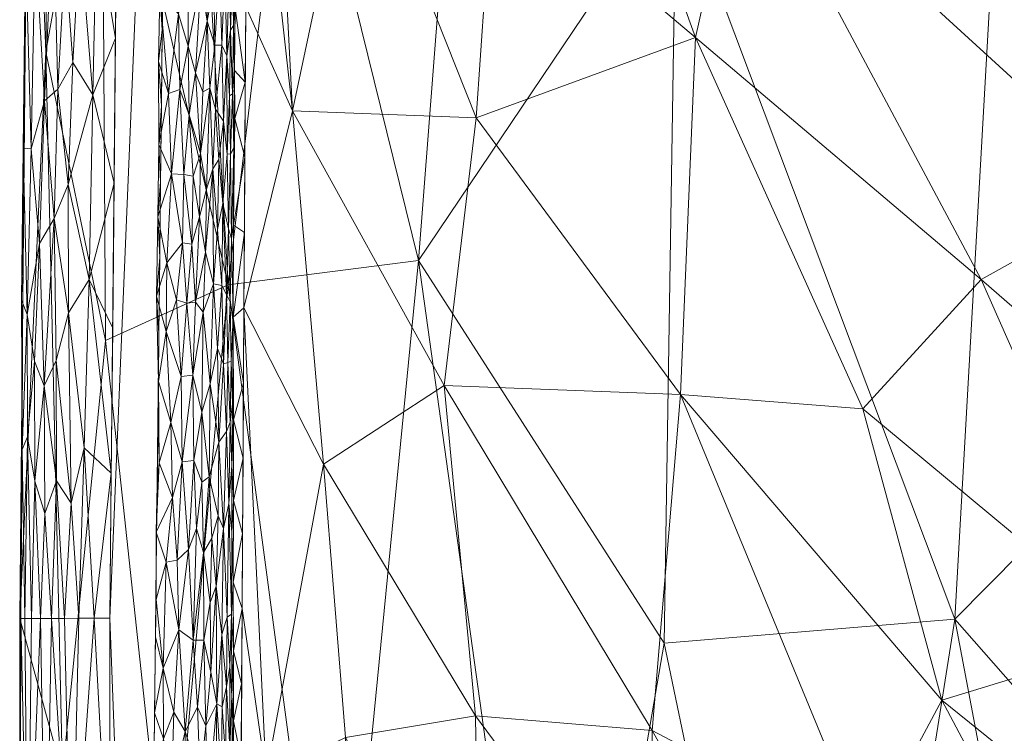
# Model space of a CAD drawing. Header units: millimetres. Extents: x -275 to 275, y 0 to 461.
# Tile 14 of 85: x -275 to -248, y 299 to 319. Entities that reach past the tile are written whole.
import ezdxf

# ---------------------------------------------------------------- set-up
doc = ezdxf.new("R2010")
doc.units = ezdxf.units.MM
doc.layers.add('A-GENM', color=13, linetype='Continuous')

# ---------------------------------------------------------------- blocks, each defined once
blk = doc.blocks.new('MODEL_CCAS1511-1000410R0 - MODEL_CCAS1511-1000410R0-465174-Preview')
at = {"layer": 'A-GENM', "lineweight": 9}
mesh = blk.add_polyface(dxfattribs=at)
corners = [(-272.167, 0), (-272.319, -150.975), (-272.479, -301.95), (-272.223, -329.002), (-270.726, -356.013), (-266.536, -382.739), (-256.83, -407.989), (-238.784, -428.131), (-214.858, -440.747), (-188.814, -448.06), (-162.114, -452.412), (-135.192, -455.069), (-108.188, -456.694), (-81.152, -457.659), (-54.105, -458.187), (-27.053, -458.42), (0, -458.452), (27.053, -458.42), (54.105, -458.187), (81.152, -457.659), (108.188, -456.694), (135.192, -455.069), (162.114, -452.412), (188.814, -448.059), (214.858, -440.746), (238.784, -428.131), (256.83, -407.989), (266.536, -382.739), (270.726, -356.013), (272.223, -329.002), (272.479, -301.95), (272.319, -150.975), (272.167, 0), (-271.479, -141.65), (-253.734, -118.36), (-222.049, -117.596), (-190.328, -117.596), (-158.607, -117.596), (-126.885, -117.596), (-95.164, -117.596), (-63.443, -117.596), (-31.721, -117.596), (0, -117.596), (15.006, -117.596), (30.013, -117.596), (45.019, -117.596), (60.026, -117.596), (75.032, -117.596), (90.039, -117.596), (105.045, -117.596), (120.051, -117.596), (135.058, -117.596), (150.064, -117.596), (165.071, -117.596), (180.077, -117.596), (195.083, -117.596), (210.09, -117.596), (225.096, -117.596), (240.103, -117.596), (255.062, -118.77), (267.363, -127.255), (271.479, -141.65), (271.5, -276.207), (270.746, -343.476), (267.133, -376.894), (262.881, -393.154), (255.834, -408.391), (245.398, -421.522), (232.048, -431.692), (216.932, -439.027), (200.945, -444.221), (167.942, -450.629), (134.487, -454.07), (67.276, -456.933), (0, -457.5), (-67.276, -456.933), (-134.485, -454.07), (-167.944, -450.629), (-200.946, -444.221), (-216.933, -439.027), (-232.048, -431.692), (-245.398, -421.522), (-255.835, -408.389), (-262.881, -393.152), (-267.133, -376.893), (-270.746, -343.476), (-271.5, -276.208), (0, -47.739), (12.205, -52.795), (17.261, -65), (12.205, -77.205), (0, -82.261), (-12.205, -77.205), (-17.261, -65), (-12.205, -52.795), (263.622, -390.318), (260.818, -397.614), (250.836, -414.68), (243.217, -423.183), (232.089, -431.661), (231.82, -431.802), (-231.823, -431.801), (-232.088, -431.662), (-243.217, -423.183), (-250.833, -414.683), (-260.819, -397.613), (-263.623, -390.318)]
mesh.append_faces([[corners[k] for k in face] for face in [(83, 105, 106), (98, 99, 25), (67, 97, 98), (80, 101, 102), (102, 103, 7), (68, 99, 100), (81, 103, 104), (65, 95, 96)]])
mesh.append_faces([[corners[k] for k in face] for face in [(8, 79, 101), (66, 26, 96), (69, 24, 100)]], dxfattribs={"vtx0": -1})
mesh.append_faces([[corners[k] for k in face] for face in [(0, 87, 32), (2, 86, 1), (4, 85, 3), (9, 78, 8), (14, 75, 13), (70, 24, 69)]], dxfattribs={"vtx0": -1, "vtx1": -1})
mesh.append_faces([[corners[k] for k in face] for face in [(94, 0, 38, 39)]], dxfattribs={"vtx0": -1, "vtx1": -1, "vtx3": -1})
mesh.append_faces([[corners[k] for k in face] for face in [(0, 35, 36), (33, 0, 1, 86), (92, 41, 42), (89, 48, 49, 88), (32, 58, 59), (62, 30, 31), (30, 62, 63), (90, 44, 45), (10, 76, 77), (75, 14, 15, 74), (28, 63, 64, 27), (23, 70, 71, 22), (70, 23, 24), (72, 21, 22, 71)]], dxfattribs={"vtx0": -1, "vtx2": -1})
mesh.append_faces([[corners[k] for k in face] for face in [(0, 36, 37, 38), (32, 52, 53, 54), (89, 46, 47, 48), (76, 10, 11, 12), (74, 15, 16, 17), (63, 28, 29, 30), (73, 18, 19, 20)]], dxfattribs={"vtx0": -1, "vtx3": -1})
mesh.append_faces([[corners[k] for k in face] for face in [(97, 26, 66)]], dxfattribs={"vtx1": -1})
mesh.append_faces([[corners[k] for k in face] for face in [(94, 87, 0), (87, 88, 32), (33, 34, 0), (34, 35, 0), (50, 51, 88, 49), (57, 58, 32, 56), (55, 56, 32, 54), (60, 61, 32), (59, 60, 32), (78, 79, 8)]], dxfattribs={"vtx1": -1, "vtx2": -1})
mesh.append_faces([[corners[k] for k in face] for face in [(51, 52, 32, 88)]], dxfattribs={"vtx1": -1, "vtx2": -1, "vtx3": -1})
mesh.append_faces([[corners[k] for k in face] for face in [(93, 94, 39, 40), (92, 93, 40, 41), (91, 92, 42, 43), (90, 91, 43, 44), (85, 86, 2, 3), (45, 46, 89, 90), (31, 32, 61, 62), (84, 85, 4, 5), (77, 78, 9, 10), (75, 76, 12, 13), (73, 74, 17, 18), (72, 73, 20, 21)]], dxfattribs={"vtx1": -1, "vtx3": -1})
mesh.append_faces([[corners[k] for k in face] for face in [(64, 95, 27), (5, 106, 84), (82, 105, 6), (6, 104, 82)]], dxfattribs={"vtx2": -1})
mesh = blk.add_polyface(dxfattribs=at)
corners = [(274.979, -301.946, -2.538), (273.792, -297.628, -20.651), (270.83, -293.193, -38.531), (266.204, -288.686, -56.036), (260.071, -284.144, -73.064), (252.608, -279.6, -89.551), (243.995, -275.076, -105.476), (234.4, -270.587, -120.842), (223.974, -266.143, -135.672), (212.847, -261.748, -150), (212.847, -196.311, -150), (212.847, -130.874, -150), (212.847, -65.437, -150), (212.847, 0, -150), (228, 0, -127.739), (241.509, 0, -104.512), (253.152, 0, -80.304), (262.688, 0, -55.186), (269.903, 0, -29.294), (274.646, 0, -2.823), (274.812, -150.973, -2.689), (261.28, -142.957, -64.47), (238.331, -162.683, -113.116), (271.835, -204.607, -29.582), (255.698, -205.189, -81.27), (229.038, -207.783, -128.258), (248.348, -87.929, -92.507), (267.194, -82.184, -42.346), (274.895, -226.459, -2.614), (268.287, -235.772, -47.279), (248.09, -228.861, -97.503), (228.384, -100.641, -127.892), (274.729, -75.486, -2.756), (262.982, -242.646, -64.546), (264.044, -193.729, -59.29), (268.028, -155.254, -43.511), (258.666, -64.396, -67.843), (272.318, -253.55, -29.61), (247.781, -179.26, -96.722), (254.462, -153.652, -81.923), (244.784, -130.485, -100.85), (238.601, -85.162, -110.889), (230.186, -50.537, -124.492), (255.754, -107.646, -76.896), (272.269, -150.237, -23.426), (274.947, -273.384, -2.567), (274.181, -247.547, -15.143), (273.895, -207.559, -15.567), (243.339, -46.893, -101.446), (251.328, -45.913, -84.994), (220.423, 0, -138.87), (212.847, -24.755, -150), (221.15, -45.7, -138.296), (256.266, -247.216, -81.31), (226.036, -153.44, -132.022), (261.039, -102.789, -63.034), (263.239, -73.648, -55.225), (265.739, -37.16, -45.829), (270.221, -50.674, -28.73), (271.272, -100.263, -25.868), (272.275, 0, -16.059), (274.678, -28.552, -2.798), (236.977, -123.047, -114.495), (266.295, 0, -42.24), (268.895, -119.914, -37.812), (238.755, -230.634, -113.709), (268.581, -196.34, -43.994), (257.92, 0, -67.745), (247.331, 0, -92.408), (274.771, -113.23, -2.723)]
mesh.append_faces([[corners[k] for k in face] for face in [(10, 8, 9), (1, 45, 0)]], dxfattribs={"vtx0": -1})
mesh.append_faces([[corners[k] for k in face] for face in [(17, 36, 67), (2, 37, 1), (51, 52, 12), (15, 42, 14), (18, 57, 63), (68, 48, 15)]], dxfattribs={"vtx0": -1, "vtx1": -1})
mesh.append_faces([[corners[k] for k in face] for face in [(28, 46, 47), (3, 33, 29), (37, 29, 23), (44, 23, 35), (29, 66, 23), (43, 21, 39), (33, 34, 29), (56, 57, 27), (24, 30, 38), (24, 53, 30), (65, 7, 25), (25, 8, 10), (58, 27, 57), (34, 35, 66), (38, 65, 22), (41, 26, 40), (22, 25, 54), (39, 24, 38), (40, 22, 62), (54, 31, 62), (14, 42, 52), (49, 67, 36), (48, 42, 15), (30, 65, 38), (53, 33, 4), (44, 59, 69), (24, 39, 34), (24, 34, 33), (34, 21, 35), (55, 35, 21), (43, 55, 21), (48, 49, 26), (29, 37, 2), (46, 1, 37), (22, 40, 38), (39, 21, 34), (40, 39, 38), (43, 39, 26), (40, 62, 41), (39, 40, 26), (42, 41, 31), (48, 26, 41), (49, 43, 26), (55, 43, 36), (27, 59, 64), (27, 58, 59), (23, 47, 46), (1, 46, 45), (23, 46, 37), (23, 44, 47), (20, 47, 44), (42, 48, 41), (48, 68, 49), (43, 49, 36), (52, 31, 12), (50, 52, 51), (31, 52, 42), (30, 53, 5), (33, 53, 24), (10, 54, 25), (11, 31, 54), (36, 56, 55), (55, 27, 64), (57, 56, 36), (27, 55, 56), (57, 18, 58), (44, 35, 64), (58, 32, 59), (54, 62, 22), (60, 61, 58), (31, 41, 62), (44, 64, 59), (55, 64, 35), (22, 65, 25), (6, 65, 30), (34, 66, 29), (35, 23, 66), (36, 17, 57)]], dxfattribs={"vtx0": -1, "vtx1": -1, "vtx2": -1})
mesh.append_faces([[corners[k] for k in face] for face in [(53, 4, 5), (29, 2, 3), (58, 61, 32), (46, 28, 45), (30, 5, 6), (25, 7, 8), (59, 32, 69), (54, 10, 11), (49, 16, 67), (58, 18, 60), (57, 17, 63)]], dxfattribs={"vtx0": -1, "vtx2": -1})
mesh.append_faces([[corners[k] for k in face] for face in [(13, 50, 51)]], dxfattribs={"vtx1": -1})
mesh.append_faces([[corners[k] for k in face] for face in [(11, 12, 31), (6, 7, 65), (3, 4, 33), (20, 28, 47), (50, 14, 52), (69, 20, 44), (68, 16, 49)]], dxfattribs={"vtx1": -1, "vtx2": -1})
mesh.append_faces([[corners[k] for k in face] for face in [(60, 19, 61)]], dxfattribs={"vtx2": -1})
mesh = blk.add_polyface(dxfattribs=at)
corners = [(242.641, -308.429, -108.794), (229.636, -295.698, -128.305), (239.833, -291.402, -113.352), (274.044, -336.125, -15.779), (272.703, -326.339, -30.284), (274.257, -317.644, -18.095), (266.204, -288.686, -56.036), (269.204, -311.184, -47.788), (263.931, -311.864, -65.137), (272.601, -309.645, -31.257), (273.792, -297.628, -20.651), (274.979, -301.946, -2.537), (274.716, -329.289, -2.492), (267.436, -326.097, -53.797), (260.071, -284.144, -73.064), (257.128, -301.259, -81.719), (252.608, -279.6, -89.551), (262.663, -328.235, -67.653), (256.794, -322.464, -82.055), (270.83, -293.193, -38.531), (222.342, -311.317, -136.93), (210.407, -318.576, -150), (211.409, -305.008, -150), (243.995, -275.076, -105.476), (249.073, -301.928, -97.903), (226.592, -281.344, -132.47), (234.4, -270.587, -120.842), (224.53, -326.591, -132.305), (230.675, -319.245, -125.426), (220.983, -289.299, -139.748), (212.41, -291.44, -150), (223.974, -266.143, -135.672), (212.599, -278.629, -150), (212.847, -261.748, -150), (238.956, -321.125, -113.533), (234.128, -332.957, -118.615), (243.163, -334.049, -105.13), (247.808, -324.328, -99.014), (255.97, -337.322, -81.578), (218.026, -334.175, -138.594), (270.487, -332.894, -41.008)]
mesh.append_faces([[corners[k] for k in face] for face in [(31, 32, 33)]], dxfattribs={"vtx0": -1})
mesh.append_faces([[corners[k] for k in face] for face in [(14, 15, 16), (23, 2, 26), (26, 25, 31), (11, 5, 10), (10, 9, 19), (30, 20, 22)]], dxfattribs={"vtx0": -1, "vtx1": -1})
mesh.append_faces([[corners[k] for k in face] for face in [(0, 1, 2), (3, 4, 5), (6, 7, 8), (5, 9, 10), (7, 13, 8), (17, 18, 8), (2, 23, 24), (25, 26, 2), (24, 16, 15), (27, 20, 28), (29, 20, 30), (29, 25, 1), (18, 24, 15), (0, 2, 24), (25, 2, 1), (14, 8, 15), (18, 15, 8), (9, 7, 19), (25, 32, 31), (29, 1, 20), (34, 28, 1), (35, 27, 28), (32, 25, 29), (8, 13, 17), (36, 34, 37), (37, 34, 0), (37, 24, 18), (1, 0, 34), (24, 37, 0), (38, 37, 18), (21, 20, 27), (27, 39, 21), (1, 28, 20), (35, 28, 34), (40, 7, 4), (7, 40, 13), (4, 9, 5), (12, 3, 5), (7, 9, 4)]], dxfattribs={"vtx0": -1, "vtx1": -1, "vtx2": -1})
mesh.append_faces([[corners[k] for k in face] for face in [(20, 21, 22), (24, 23, 16), (8, 14, 6)]], dxfattribs={"vtx0": -1, "vtx2": -1})
mesh.append_faces([[corners[k] for k in face] for face in [(11, 12, 5), (6, 19, 7), (30, 32, 29)]], dxfattribs={"vtx1": -1, "vtx2": -1})
mesh = blk.add_polyface(dxfattribs=at)
corners = [(259.375, -275.926, -34.627), (256.097, -267.749, -39.709), (252.89, -274.556, -44.33), (268.915, -285.546, -2.494), (268.275, -280.091, -10.912), (267.922, -287.841, -13.042), (265.775, -291.549, -21.068), (260.677, -283.909, -32.459), (262.238, -291.821, -29.587), (262.35, -299.25, -29.461), (265.958, -298.649, -20.667), (249.431, -299.679, -48.981), (244.118, -289.665, -54.93), (240.467, -292.437, -58.674), (251.08, -287.427, -46.89), (256.567, -285.569, -39.323), (247.047, -276.625, -51.533), (268.155, -297.581, -12.072), (266.564, -306.217, -18.816), (263.22, -308.397, -27.632), (264.547, -282.975, -24.205), (257.478, -292.649, -38.034), (257.461, -298.837, -38.116), (243.674, -266.172, -55.047), (244.056, -279.564, -54.873), (251.551, -295.731, -46.372), (233.873, -278.466, -64.731), (267.519, -268.371, -14.457), (265.702, -276.523, -20.956), (268.964, -277.209, -2.497), (269.014, -268.873, -2.499), (268.866, -293.882, -2.492), (256.67, -308.146, -39.286), (268.768, -310.555, -2.488), (268.817, -302.219, -2.49), (251.625, -307.748, -46.208), (243.926, -301.362, -55.118), (239.252, -303.422, -59.767), (248.345, -311.336, -50.076), (235.563, -272.565, -63.115), (261.711, -270.537, -30.234), (263.534, -264.716, -26.271)]
mesh.append_faces([[corners[k] for k in face] for face in [(29, 4, 3), (31, 17, 34)]], dxfattribs={"vtx0": -1, "vtx1": -1})
mesh.append_faces([[corners[k] for k in face] for face in [(0, 1, 2), (3, 4, 5), (6, 7, 8), (8, 9, 10), (11, 12, 13), (14, 15, 16), (10, 17, 6), (18, 9, 19), (7, 6, 20), (17, 5, 6), (9, 21, 22), (15, 2, 16), (16, 2, 23), (7, 2, 15), (24, 12, 14), (24, 14, 16), (25, 14, 12), (26, 12, 24), (4, 27, 28), (5, 20, 6), (27, 4, 29), (0, 20, 28), (28, 5, 4), (28, 20, 5), (17, 31, 5), (7, 20, 0), (2, 7, 0), (7, 15, 8), (14, 22, 21), (10, 6, 8), (15, 21, 8), (19, 9, 22), (18, 10, 9), (19, 22, 32), (11, 25, 12), (35, 32, 11), (17, 10, 18), (8, 21, 9), (15, 14, 21), (36, 35, 11), (36, 11, 13), (25, 32, 22), (36, 37, 38), (32, 25, 11), (14, 25, 22), (18, 33, 17), (16, 39, 24), (40, 0, 28), (0, 40, 1), (41, 40, 28)]], dxfattribs={"vtx0": -1, "vtx1": -1, "vtx2": -1})
mesh.append_faces([[corners[k] for k in face] for face in [(17, 33, 34)]], dxfattribs={"vtx0": -1, "vtx2": -1})
mesh.append_faces([[corners[k] for k in face] for face in [(29, 30, 27), (31, 3, 5)]], dxfattribs={"vtx1": -1, "vtx2": -1})
mesh = blk.add_polyface(dxfattribs=at)
corners = [(274.407, -301.947, -0.909), (274.755, -293.199, -1.471), (274.258, -293.119, -0.746), (274.48, -279.729, -1.014), (273.719, -280.706, -0.334), (274.257, -286.509, -0.747), (274.961, -285.547, -2.554), (274.952, -277.348, -2.562), (274.883, -281.447, -1.841), (274.656, -301.945, -1.272), (274.838, -301.946, -1.672), (273.541, -293.207, -0.238), (273.575, -286.898, -0.256), (272.471, -293.751), (274.97, -293.746, -2.545), (274.947, -301.946, -2.099), (273.342, -301.949, -0.153), (273.739, -301.947, -0.342), (274.943, -269.149, -2.57), (274.801, -265.048, -1.62), (274.802, -274.562, -1.606), (274.979, -301.946, -2.537), (274.885, -287.709, -1.838), (272.917, -301.949, -0.039), (272.479, -301.95), (274.098, -301.946, -0.595), (274.377, -267.664, -0.892), (273.261, -274.682, -0.129), (274.073, -273.729, -0.584), (272.462, -285.552), (273.08, -282.847, -0.075), (272.453, -277.353), (273.558, -266.569, -0.253), (272.445, -269.154)]
mesh.append_faces([[corners[k] for k in face] for face in [(23, 13, 24)]], dxfattribs={"vtx0": -1})
mesh.append_faces([[corners[k] for k in face] for face in [(25, 11, 17), (13, 12, 29)]], dxfattribs={"vtx0": -1, "vtx1": -1})
mesh.append_faces([[corners[k] for k in face] for face in [(0, 1, 2), (3, 4, 5), (11, 12, 13), (14, 1, 15), (18, 19, 20), (22, 6, 8), (11, 13, 23), (5, 4, 12), (1, 5, 2), (26, 20, 19), (27, 4, 28), (29, 12, 30), (3, 5, 22), (8, 7, 20), (3, 8, 20), (22, 5, 1), (20, 28, 3), (4, 3, 28), (31, 30, 27), (12, 11, 2), (28, 32, 27), (28, 26, 32), (33, 27, 32), (22, 8, 3), (14, 22, 1), (30, 12, 4), (27, 30, 4), (12, 2, 5), (25, 2, 11), (20, 26, 28)]], dxfattribs={"vtx0": -1, "vtx1": -1, "vtx2": -1})
mesh.append_faces([[corners[k] for k in face] for face in [(11, 16, 17), (1, 10, 15), (11, 23, 16), (22, 14, 6)]], dxfattribs={"vtx0": -1, "vtx2": -1})
mesh.append_faces([[corners[k] for k in face] for face in [(6, 7, 8), (9, 10, 1), (25, 0, 2), (0, 9, 1), (7, 18, 20), (33, 31, 27), (31, 29, 30)]], dxfattribs={"vtx1": -1, "vtx2": -1})
mesh.append_faces([[corners[k] for k in face] for face in [(15, 21, 14)]], dxfattribs={"vtx2": -1})
mesh = blk.add_polyface(dxfattribs=at)
corners = [(269.161, -298.352, -1.544), (269.084, -297.963, -1.908), (269.098, -299.808, -1.829), (270.393, -298.813, -0.183), (269.978, -297.504, -0.39), (270.051, -299.489, -0.345), (271.264, -297.229), (271.121, -296.493, -0.02), (270.993, -298.608, -0.036), (270.169, -301.342, -0.281), (270.567, -301.63, -0.126), (269.254, -300.048, -1.277), (269.162, -300.614, -1.544), (269.771, -296.731, -0.544), (269.558, -296.352, -0.762), (269.521, -299.58, -0.811), (269.057, -299.11, -2.162), (268.842, -298.05, -2.491), (268.83, -300.134, -2.491), (269.111, -295.246, -1.737), (269.058, -296.501, -2.114), (269.057, -301.05, -2.18), (269.371, -299.496, -1.036), (269.378, -301.497, -1.025), (269.824, -298.967, -0.502), (269.4, -297.632, -0.984), (269.347, -295.856, -1.074), (269.279, -298.122, -1.215), (269.875, -301.348, -0.462), (271, -300.57, -0.035), (270.705, -299.35, -0.089), (270.37, -295.718, -0.191), (270.772, -297.192, -0.074), (269.113, -302.068, -1.753), (268.817, -302.219, -2.49), (269.202, -296.16, -1.406), (269.233, -301.985, -1.332), (269.686, -300.46, -0.625), (269.536, -302.841, -0.792), (271.241, -299.331), (271.217, -301.433)]
mesh.append_faces([[corners[k] for k in face] for face in [(34, 21, 18), (39, 29, 40)]], dxfattribs={"vtx0": -1, "vtx1": -1})
mesh.append_faces([[corners[k] for k in face] for face in [(0, 1, 2), (3, 4, 5), (6, 7, 8), (9, 10, 3), (11, 0, 12), (13, 14, 15), (0, 19, 1), (1, 16, 2), (16, 20, 17), (21, 2, 16), (15, 22, 23), (24, 13, 15), (25, 26, 27), (22, 27, 11), (9, 5, 28), (29, 30, 10), (31, 3, 32), (8, 32, 30), (3, 30, 32), (7, 32, 8), (2, 21, 33), (21, 16, 18), (16, 1, 20), (12, 2, 33), (0, 27, 35), (27, 22, 25), (11, 12, 36), (0, 2, 12), (11, 36, 23), (0, 11, 27), (23, 22, 11), (15, 14, 25), (15, 25, 22), (4, 13, 24), (5, 4, 24), (31, 4, 3), (28, 5, 24), (3, 5, 9), (28, 24, 37), (24, 15, 37), (38, 37, 15), (10, 30, 3), (8, 30, 29), (29, 39, 8)]], dxfattribs={"vtx0": -1, "vtx1": -1, "vtx2": -1})
mesh.append_faces([[corners[k] for k in face] for face in [(16, 17, 18)]], dxfattribs={"vtx0": -1, "vtx2": -1})
mesh.append_faces([[corners[k] for k in face] for face in [(39, 6, 8)]], dxfattribs={"vtx1": -1, "vtx2": -1})
mesh = blk.add_polyface(dxfattribs=at)
corners = [(270.169, -301.342, -0.281), (270.304, -303.859, -0.218), (270.567, -301.63, -0.126), (271.198, -304.336, -0.013), (271.17, -305.637), (271.194, -303.535), (270.085, -304.433, -0.326), (269.889, -303.769, -0.452), (269.936, -305.724, -0.417), (270.918, -303.501, -0.047), (271, -300.57, -0.035), (269.106, -306.178, -1.782), (269.188, -305.13, -1.457), (269.104, -304.349, -1.799), (269.707, -302.385, -0.604), (269.686, -300.46, -0.625), (269.536, -302.841, -0.792), (269.875, -301.348, -0.462), (270.614, -303.558, -0.112), (270.75, -305.299, -0.079), (270.476, -306.28, -0.153), (271.2, -302.471, -0.013), (269.655, -304.17, -0.656), (269.334, -304.438, -1.103), (269.378, -301.497, -1.025), (269.73, -305.873, -0.581), (269.484, -304.791, -0.859), (271.113, -306.258, -0.021), (269.233, -301.985, -1.332), (269.113, -302.068, -1.753), (271.217, -301.433), (269.064, -302.946, -2.101), (269.06, -305.217, -2.144), (268.805, -304.303, -2.49), (269.162, -300.614, -1.544), (269.057, -301.05, -2.18), (268.817, -302.219, -2.49), (268.793, -306.387, -2.489), (269.521, -299.58, -0.811), (270.157, -306.319, -0.286), (269.463, -306.827, -0.885)]
mesh.append_faces([[corners[k] for k in face] for face in [(33, 31, 36)]], dxfattribs={"vtx0": -1, "vtx1": -1})
mesh.append_faces([[corners[k] for k in face] for face in [(0, 1, 2), (6, 7, 8), (9, 10, 2), (11, 12, 13), (14, 15, 16), (15, 14, 17), (18, 19, 9), (20, 19, 18), (6, 0, 7), (3, 21, 9), (22, 7, 14), (23, 16, 24), (25, 22, 26), (5, 21, 3), (27, 3, 19), (28, 29, 12), (28, 12, 23), (9, 2, 18), (2, 1, 18), (20, 18, 1), (30, 10, 21), (10, 9, 21), (19, 3, 9), (31, 32, 13), (31, 33, 32), (29, 31, 13), (12, 29, 13), (34, 29, 28), (31, 35, 36), (35, 31, 29), (23, 24, 28), (38, 24, 16), (32, 11, 13), (6, 39, 1), (7, 25, 8), (0, 6, 1), (0, 17, 7), (22, 14, 16), (7, 17, 14), (22, 16, 26), (7, 22, 25), (16, 23, 26), (23, 40, 26)]], dxfattribs={"vtx0": -1, "vtx1": -1, "vtx2": -1})
mesh.append_faces([[corners[k] for k in face] for face in [(3, 4, 5), (21, 5, 30)]], dxfattribs={"vtx0": -1, "vtx2": -1})
mesh.append_faces([[corners[k] for k in face] for face in [(33, 37, 32)]], dxfattribs={"vtx1": -1, "vtx2": -1})
mesh = blk.add_polyface(dxfattribs=at)
corners = [(265.369, -338.405, -20.324), (260.797, -330.576, -31.473), (261.844, -339.595, -28.458), (233.958, -307.574, -64.489), (242.144, -320.413, -56.288), (244.011, -313.743, -54.73), (254.977, -323.763, -41.179), (256.044, -331.925, -39.04), (265.133, -330.761, -21.966), (267.631, -336.408, -12.265), (256.67, -308.146, -39.286), (256.259, -318.043, -39.635), (262.332, -315.813, -29.357), (243.969, -330.702, -53.625), (234.422, -319.219, -63.503), (248.345, -311.336, -50.076), (239.252, -303.422, -59.767), (268.621, -335.564, -2.482), (268.105, -329.23, -10.96), (267.881, -344.289, -2.51), (268.768, -310.555, -2.488), (267.426, -316.013, -15.47), (268.719, -318.891, -2.486), (263.22, -308.397, -27.632), (266.564, -306.217, -18.816), (265.678, -324.237, -20.992), (243.926, -301.362, -55.118), (251.625, -307.748, -46.208), (249.941, -330.544, -47.106), (254.012, -344.145, -40.326), (255.888, -338.875, -38.494), (226.427, -321.424, -69.803), (236.357, -328.381, -61.044), (224.247, -312.174, -72.127), (261.853, -322.767, -30.024), (245.399, -342.96, -50.588), (268.67, -327.228, -2.484), (217.281, -320.191, -76.453), (234.161, -336.435, -61.944), (231.757, -342.797, -62.94), (220.275, -330.666, -73.217), (223.563, -342.107, -69.068), (225.951, -306.514, -71.102)]
mesh.append_faces([[corners[k] for k in face] for face in [(17, 9, 19), (20, 21, 22), (36, 18, 17)]], dxfattribs={"vtx0": -1, "vtx1": -1})
mesh.append_faces([[corners[k] for k in face] for face in [(0, 1, 2), (3, 4, 5), (1, 6, 7), (8, 0, 9), (10, 11, 12), (13, 4, 14), (15, 16, 5), (17, 18, 9), (8, 1, 0), (23, 21, 24), (18, 21, 25), (26, 15, 27), (28, 29, 30), (5, 4, 28), (31, 32, 33), (34, 12, 11), (35, 13, 32), (12, 21, 23), (21, 18, 36), (8, 9, 18), (8, 18, 25), (25, 34, 8), (1, 7, 2), (34, 1, 8), (6, 1, 11), (34, 25, 12), (1, 34, 11), (21, 12, 25), (23, 10, 12), (30, 2, 7), (28, 30, 7), (35, 29, 13), (13, 14, 32), (37, 38, 31), (39, 38, 40), (41, 39, 40), (15, 6, 11), (28, 6, 5), (14, 4, 3), (3, 5, 16), (14, 3, 42), (28, 4, 13), (33, 14, 42), (14, 33, 32), (31, 38, 32), (35, 32, 38), (11, 10, 27), (6, 15, 5), (11, 27, 15), (29, 28, 13), (28, 7, 6), (21, 20, 24)]], dxfattribs={"vtx0": -1, "vtx1": -1, "vtx2": -1})
mesh.append_faces([[corners[k] for k in face] for face in [(36, 22, 21)]], dxfattribs={"vtx1": -1, "vtx2": -1})
mesh = blk.add_polyface(dxfattribs=at)
corners = [(274.911, -306.623, -1.889), (274.767, -306.973, -1.477), (274.768, -310.363, -1.493), (274.558, -305.746, -1.102), (274.281, -304.853, -0.76), (274.297, -308.393, -0.778), (273.192, -306.672, -0.101), (273.342, -301.949, -0.153), (272.917, -301.949, -0.039), (272.441, -305.968), (274.573, -309.077, -1.128), (273.557, -305.141, -0.241), (273.625, -310.412, -0.278), (273.967, -309.096, -0.489), (273.053, -311.338, -0.067), (274.407, -301.947, -0.909), (274.941, -305.935, -2.53), (274.947, -301.946, -2.098), (273.959, -305.754, -0.48), (274.098, -301.946, -0.595), (273.739, -301.947, -0.342), (274.903, -309.925, -2.523), (274.931, -310.765, -2.014), (274.656, -301.945, -1.271), (274.979, -301.946, -2.536), (274.838, -301.946, -1.672), (272.403, -309.987), (272.365, -314.005), (274.864, -313.914, -2.516), (274.884, -314.976, -1.912), (274.43, -312.331, -0.947), (274.661, -314.953, -1.326), (274.021, -313.022, -0.542), (273.639, -313.968, -0.295), (272.479, -301.95)]
mesh.append_faces([[corners[k] for k in face] for face in [(9, 8, 34)]], dxfattribs={"vtx0": -1})
mesh.append_faces([[corners[k] for k in face] for face in [(25, 0, 17), (23, 1, 25), (19, 4, 15), (26, 14, 9)]], dxfattribs={"vtx0": -1, "vtx1": -1})
mesh.append_faces([[corners[k] for k in face] for face in [(0, 1, 2), (3, 4, 5), (8, 9, 6), (5, 10, 3), (11, 12, 13), (6, 9, 14), (12, 6, 14), (4, 3, 15), (16, 17, 0), (13, 5, 18), (22, 21, 0), (7, 6, 11), (19, 18, 4), (22, 0, 2), (3, 1, 23), (2, 29, 22), (2, 10, 30), (2, 30, 31), (5, 13, 32), (5, 32, 30), (33, 32, 12), (14, 33, 12), (30, 10, 5), (1, 10, 2), (11, 13, 18), (32, 13, 12), (5, 4, 18), (25, 1, 0), (10, 1, 3), (12, 11, 6), (20, 11, 18)]], dxfattribs={"vtx0": -1, "vtx1": -1, "vtx2": -1})
mesh.append_faces([[corners[k] for k in face] for face in [(6, 7, 8), (18, 19, 20), (0, 21, 16), (3, 23, 15), (14, 26, 27)]], dxfattribs={"vtx0": -1, "vtx2": -1})
mesh.append_faces([[corners[k] for k in face] for face in [(24, 17, 16)]], dxfattribs={"vtx1": -1})
mesh.append_faces([[corners[k] for k in face] for face in [(20, 7, 11), (28, 21, 22)]], dxfattribs={"vtx1": -1, "vtx2": -1})
mesh = blk.add_polyface(dxfattribs=at)
corners = [(269.73, -305.873, -0.581), (269.463, -306.827, -0.885), (269.699, -308.449, -0.605), (269.254, -307.12, -1.27), (269.334, -304.438, -1.103), (269.153, -307.38, -1.568), (269.21, -309.035, -1.373), (269.495, -309.42, -0.832), (269.331, -309.002, -1.095), (269.936, -305.724, -0.417), (269.93, -307.661, -0.419), (270.157, -306.319, -0.286), (271.136, -308.51, -0.018), (271.113, -306.258, -0.021), (270.792, -307.374, -0.069), (270.917, -309.894, -0.045), (271.19, -310.874, -0.013), (270.503, -308.65, -0.143), (270.18, -308.686, -0.272), (270.347, -310.682, -0.195), (270.476, -306.28, -0.153), (270.304, -303.859, -0.218), (269.124, -309.074, -1.667), (269.054, -307.45, -2.202), (269.06, -305.217, -2.144), (268.793, -306.387, -2.489), (271.123, -309.841), (271.147, -307.739), (271.17, -305.637), (270.634, -310.769, -0.103), (270.75, -305.299, -0.079), (269.899, -310.435, -0.434), (269.484, -304.791, -0.859), (269.249, -310.924, -1.255), (269.085, -307.878, -1.888), (269.106, -306.178, -1.782), (268.78, -308.471, -2.489), (269.188, -305.13, -1.457), (269.614, -311.217, -0.681), (271.198, -304.336, -0.013), (269.061, -310.29, -2.028), (269.15, -310.714, -1.542), (270.085, -304.433, -0.326)]
mesh.append_faces([[corners[k] for k in face] for face in [(36, 23, 25)]], dxfattribs={"vtx0": -1, "vtx1": -1})
mesh.append_faces([[corners[k] for k in face] for face in [(0, 1, 2), (3, 1, 4), (3, 5, 6), (7, 1, 8), (9, 10, 11), (12, 13, 14), (12, 15, 16), (17, 18, 19), (18, 20, 11), (20, 21, 11), (5, 22, 6), (23, 24, 25), (16, 26, 12), (27, 13, 12), (12, 14, 15), (17, 29, 15), (17, 15, 14), (20, 17, 14), (17, 20, 18), (14, 30, 20), (10, 0, 2), (11, 10, 18), (10, 31, 18), (10, 9, 0), (31, 10, 2), (3, 6, 8), (1, 0, 32), (1, 3, 8), (8, 6, 33), (5, 34, 22), (35, 23, 34), (37, 5, 3), (35, 34, 5), (3, 4, 37), (38, 2, 7), (1, 7, 2), (13, 30, 14), (28, 39, 13), (22, 34, 40), (6, 22, 41), (23, 40, 34), (40, 23, 36), (35, 24, 23), (37, 35, 5), (11, 42, 9)]], dxfattribs={"vtx0": -1, "vtx1": -1, "vtx2": -1})
mesh.append_faces([[corners[k] for k in face] for face in [(13, 27, 28), (12, 26, 27)]], dxfattribs={"vtx0": -1, "vtx2": -1})
mesh = blk.add_polyface(dxfattribs=at)
corners = [(270.177, -314.195, -0.26), (270.434, -314.244, -0.156), (270.213, -312.314, -0.249), (270.9, -311.795, -0.046), (271.19, -310.874, -0.013), (270.917, -309.894, -0.045), (269.135, -314.814, -1.516), (269.191, -312.735, -1.383), (269.11, -312.469, -1.667), (269.994, -313.071, -0.363), (269.833, -312.096, -0.478), (269.807, -313.84, -0.49), (271.156, -313.069, -0.014), (271.1, -311.944), (270.634, -310.769, -0.103), (270.503, -308.65, -0.143), (270.347, -310.682, -0.195), (270.472, -312.349, -0.147), (270.777, -314.261, -0.066), (270.18, -308.686, -0.272), (269.899, -310.435, -0.434), (270.11, -310.709, -0.304), (269.497, -312.72, -0.81), (269.354, -313.441, -1.016), (269.461, -314.657, -0.841), (269.614, -311.217, -0.681), (269.699, -308.449, -0.605), (269.249, -310.924, -1.255), (269.15, -310.714, -1.542), (269.061, -310.29, -2.028), (269.055, -312.843, -1.973), (269.124, -309.074, -1.667), (271.123, -309.841), (271.076, -314.046), (269.378, -311.169, -0.997), (269.495, -309.42, -0.832), (269.331, -309.002, -1.095), (269.631, -314.406, -0.644), (268.756, -312.639, -2.488), (269.21, -309.035, -1.373), (268.768, -310.555, -2.488), (268.78, -308.471, -2.489), (269.051, -314.973, -1.905), (268.744, -314.723, -2.487)]
mesh.append_faces([[corners[k] for k in face] for face in [(40, 29, 41), (38, 29, 40)]], dxfattribs={"vtx0": -1, "vtx1": -1})
mesh.append_faces([[corners[k] for k in face] for face in [(0, 1, 2), (3, 4, 5), (6, 7, 8), (9, 10, 11), (4, 12, 13), (14, 15, 16), (3, 17, 18), (17, 2, 1), (5, 14, 3), (19, 20, 21), (22, 23, 24), (25, 20, 26), (27, 28, 7), (8, 29, 30), (31, 29, 28), (17, 3, 14), (18, 12, 3), (12, 4, 3), (17, 14, 16), (34, 35, 36), (2, 21, 9), (22, 34, 23), (37, 11, 10), (2, 17, 16), (21, 2, 16), (2, 9, 0), (19, 21, 16), (21, 20, 10), (21, 10, 9), (20, 25, 10), (37, 10, 25), (28, 8, 7), (27, 7, 23), (27, 23, 34), (29, 38, 30), (36, 27, 34), (39, 28, 27), (34, 25, 35), (29, 8, 28), (8, 30, 42), (22, 37, 25), (34, 22, 25)]], dxfattribs={"vtx0": -1, "vtx1": -1, "vtx2": -1})
mesh.append_faces([[corners[k] for k in face] for face in [(12, 33, 13)]], dxfattribs={"vtx0": -1, "vtx2": -1})
mesh.append_faces([[corners[k] for k in face] for face in [(13, 32, 4), (38, 43, 30)]], dxfattribs={"vtx1": -1, "vtx2": -1})
mesh = blk.add_polyface(dxfattribs=at)
corners = [(274.661, -314.953, -1.326), (274.43, -312.331, -0.947), (274.294, -316.289, -0.82), (272.848, -321.165, -0.044), (273.311, -320.841, -0.176), (272.951, -316.456, -0.053), (272.365, -314.005), (273.053, -311.338, -0.067), (274.546, -320.735, -1.236), (274.821, -320.676, -1.914), (272.327, -318.023), (272.275, -323.512), (273.308, -329.431, -0.253), (273.459, -324.375, -0.271), (272.846, -326.534, -0.064), (274.021, -313.022, -0.542), (273.924, -316.611, -0.489), (274.056, -321.722, -0.649), (273.898, -327.489, -0.61), (273.639, -313.968, -0.295), (274.719, -326.256, -1.909), (274.771, -323.59, -2.5), (273.722, -320.308, -0.381), (273.51, -317.351, -0.245), (272.223, -329.002), (274.444, -326.483, -1.24), (274.884, -314.976, -1.912), (274.826, -317.903, -2.51), (274.768, -310.363, -1.493), (274.51, -330.771, -1.606), (274.717, -329.276, -2.491), (274.931, -310.765, -2.014), (274.864, -313.914, -2.516), (274.658, -329.755, -2.025)]
mesh.append_faces([[corners[k] for k in face] for face in [(11, 3, 10), (27, 9, 21)]], dxfattribs={"vtx0": -1, "vtx1": -1})
mesh.append_faces([[corners[k] for k in face] for face in [(0, 1, 2), (3, 4, 5), (6, 5, 7), (8, 9, 0), (12, 13, 14), (1, 15, 2), (15, 16, 2), (2, 17, 8), (17, 13, 18), (19, 7, 5), (9, 20, 21), (4, 22, 23), (13, 12, 18), (10, 3, 5), (5, 23, 19), (14, 3, 11), (13, 3, 14), (4, 3, 13), (25, 8, 17), (25, 17, 18), (17, 2, 16), (8, 20, 9), (26, 0, 9), (26, 9, 27), (20, 8, 25), (26, 28, 0), (29, 20, 25), (31, 26, 32), (8, 0, 2), (19, 16, 15), (16, 23, 22), (16, 19, 23), (30, 20, 33), (22, 13, 17), (5, 4, 23), (13, 22, 4), (16, 22, 17)]], dxfattribs={"vtx0": -1, "vtx1": -1, "vtx2": -1})
mesh.append_faces([[corners[k] for k in face] for face in [(5, 6, 10), (26, 27, 32)]], dxfattribs={"vtx0": -1, "vtx2": -1})
mesh.append_faces([[corners[k] for k in face] for face in [(11, 24, 14), (30, 21, 20)]], dxfattribs={"vtx1": -1, "vtx2": -1})
mesh = blk.add_polyface(dxfattribs=at)
corners = [(269.231, -314.808, -1.245), (269.191, -312.735, -1.383), (269.135, -314.814, -1.516), (269.163, -316.423, -1.387), (270.288, -315.897, -0.205), (270.434, -314.244, -0.156), (270.177, -314.195, -0.26), (270.547, -316.599, -0.115), (271.133, -317.371, -0.013), (271.128, -315.072, -0.015), (270.856, -316.487, -0.048), (270.777, -314.261, -0.066), (269.971, -314.827, -0.37), (269.807, -313.84, -0.49), (269.712, -316.634, -0.551), (269.631, -314.406, -0.644), (269.551, -316.051, -0.716), (269.461, -314.657, -0.841), (269.085, -316.478, -1.655), (269.051, -314.973, -1.905), (269.028, -317.122, -1.941), (268.744, -314.723, -2.487), (269.015, -315.792, -2.196), (269.055, -312.843, -1.973), (268.731, -316.807, -2.487), (271.052, -316.148), (271.076, -314.046), (271.029, -318.25), (271.156, -313.069, -0.014), (270.472, -312.349, -0.147), (269.994, -313.071, -0.363), (270.108, -317.063, -0.282), (270.313, -317.804, -0.188), (269.909, -316.531, -0.4), (269.137, -318.239, -1.412), (269.11, -312.469, -1.667), (269.245, -317.534, -1.162), (269.333, -315.719, -1.025), (269.354, -313.441, -1.016), (269.788, -318.491, -0.473), (269.378, -317.83, -0.921), (269.497, -312.72, -0.81), (269.569, -317.828, -0.678)]
mesh.append_faces([[corners[k] for k in face] for face in [(24, 22, 21)]], dxfattribs={"vtx0": -1, "vtx1": -1})
mesh.append_faces([[corners[k] for k in face] for face in [(0, 1, 2), (0, 2, 3), (4, 5, 6), (7, 5, 4), (8, 9, 10), (10, 9, 11), (12, 13, 14), (15, 16, 14), (17, 16, 15), (3, 2, 18), (18, 19, 20), (21, 22, 23), (25, 9, 8), (26, 28, 9), (11, 5, 7), (28, 11, 9), (11, 29, 5), (30, 12, 6), (4, 31, 32), (4, 6, 12), (7, 4, 32), (7, 10, 11), (13, 12, 30), (12, 33, 31), (13, 15, 14), (12, 31, 4), (34, 3, 18), (2, 35, 19), (2, 19, 18), (22, 20, 19), (3, 36, 0), (37, 38, 0), (17, 38, 37), (0, 38, 1), (20, 22, 24), (23, 22, 19), (39, 33, 14), (37, 40, 16), (15, 41, 17), (37, 16, 17), (14, 16, 42), (33, 12, 14), (16, 40, 42), (0, 36, 37), (37, 36, 40)]], dxfattribs={"vtx0": -1, "vtx1": -1, "vtx2": -1})
mesh.append_faces([[corners[k] for k in face] for face in [(8, 27, 25)]], dxfattribs={"vtx0": -1, "vtx2": -1})
mesh.append_faces([[corners[k] for k in face] for face in [(25, 26, 9)]], dxfattribs={"vtx1": -1, "vtx2": -1})
mesh = blk.add_polyface(dxfattribs=at)
corners = [(269.298, -319.958, -1.01), (269.368, -321.881, -0.862), (269.448, -320.058, -0.788), (269.569, -317.828, -0.678), (269.604, -319.497, -0.622), (269.025, -321.23, -1.689), (269.057, -318.372, -1.699), (268.989, -320.588, -1.949), (269.085, -321.718, -1.44), (269.084, -319.93, -1.519), (270.583, -318.693, -0.1), (270.856, -316.487, -0.048), (270.547, -316.599, -0.115), (271.055, -321.519, -0.016), (271.005, -320.352), (271.098, -319.274, -0.015), (270.313, -317.804, -0.188), (270.108, -317.063, -0.282), (269.964, -319.61, -0.346), (271.133, -317.371, -0.013), (270.089, -322.502, -0.258), (270.311, -320.386, -0.178), (269.378, -317.83, -0.921), (269.171, -320.225, -1.261), (269.245, -317.534, -1.162), (269.085, -316.478, -1.655), (269.028, -317.122, -1.941), (268.719, -318.891, -2.486), (269.007, -318.851, -1.966), (268.731, -316.807, -2.487), (269.788, -318.491, -0.473), (269.761, -320.47, -0.475), (270.787, -320.289, -0.053), (269.575, -321.247, -0.629), (271.029, -318.25), (269.909, -316.531, -0.4), (269.223, -321.821, -1.101), (269.137, -318.239, -1.412), (269.163, -316.423, -1.387), (268.707, -320.975, -2.486), (269.712, -316.634, -0.551)]
mesh.append_faces([[corners[k] for k in face] for face in [(27, 28, 29)]], dxfattribs={"vtx0": -1, "vtx1": -1})
mesh.append_faces([[corners[k] for k in face] for face in [(0, 1, 2), (3, 2, 4), (5, 6, 7), (5, 8, 9), (10, 11, 12), (13, 14, 15), (16, 17, 18), (11, 10, 15), (15, 19, 11), (18, 20, 21), (0, 2, 22), (8, 23, 9), (0, 22, 24), (25, 26, 6), (28, 7, 6), (30, 3, 4), (30, 31, 18), (31, 20, 18), (32, 10, 21), (18, 21, 16), (2, 1, 33), (15, 34, 19), (13, 15, 32), (10, 12, 16), (21, 10, 16), (10, 32, 15), (17, 35, 30), (23, 36, 0), (24, 23, 0), (9, 23, 37), (6, 9, 37), (9, 6, 5), (6, 26, 28), (37, 25, 6), (24, 38, 37), (29, 28, 26), (27, 7, 28), (4, 2, 33), (22, 2, 3), (31, 4, 33), (4, 31, 30), (17, 30, 18), (30, 40, 3), (24, 37, 23)]], dxfattribs={"vtx0": -1, "vtx1": -1, "vtx2": -1})
mesh.append_faces([[corners[k] for k in face] for face in [(7, 27, 39)]], dxfattribs={"vtx0": -1, "vtx2": -1})
mesh.append_faces([[corners[k] for k in face] for face in [(14, 34, 15)]], dxfattribs={"vtx1": -1, "vtx2": -1})

msp = doc.modelspace()

# ---------------------------------------------------------------- block references
at = {"layer": 'A-GENM', "lineweight": 9, "rotation": 180}
msp.add_blockref('MODEL_CCAS1511-1000410R0 - MODEL_CCAS1511-1000410R0-465174-Preview', (0, 0, 850), dxfattribs=at)

doc.saveas('drawing.dxf')
